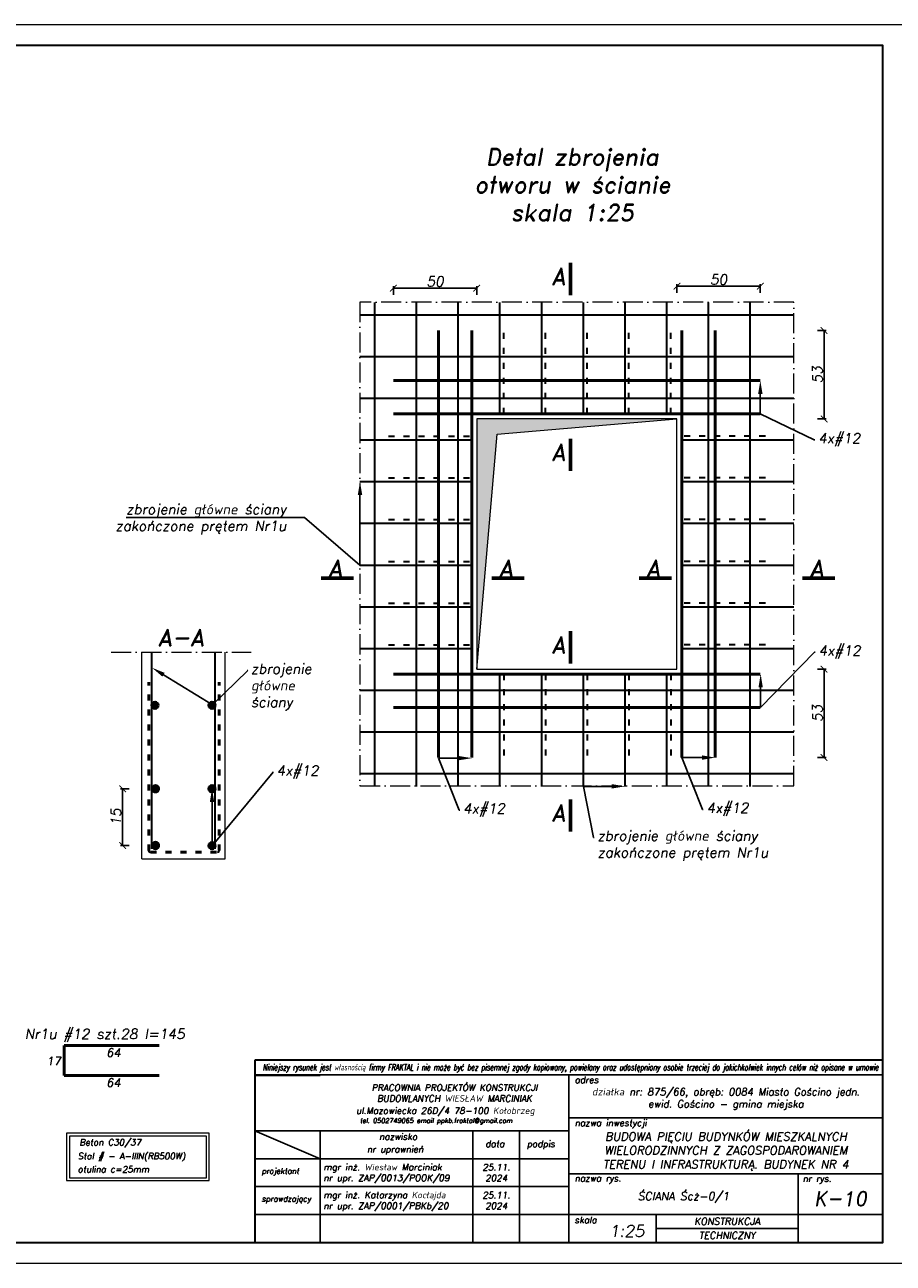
# Model space of a CAD drawing. Header units: millimetres. Extents: x 295948 to 312016, y 6878 to 18016.
# Tile 41 of 252: x 302089 to 302610, y 12818 to 13561. Entities that reach past the tile are written whole.
import ezdxf
from ezdxf import colors
from ezdxf.entities.mleader import LeaderData, LeaderLine
from ezdxf.math import Vec2, Vec3

# ---------------------------------------------------------------- set-up
doc = ezdxf.new("R2010")
doc.units = ezdxf.units.MM
doc.linetypes.add('ACAD_ISO03W100', pattern=[30, 12, -18])
doc.linetypes.add('ACAD_ISO10W100', pattern=[18, 12, -3, 0, -3])
for name, color, linetype, lineweight in [('konstrukcja', 3, 'Continuous', 35), ('konstrukcja fundamenty', 6, 'ACAD_ISO10W100', 35), ('konstrukcja wymiary', 1, 'Continuous', 13), ('opisy', 2, 'Continuous', 18), ('osie', 5, 'ACAD_ISO10W100', 13), ('zbrojenie', 4, 'Continuous', 50), ('zbrojenie płyty', 141, 'Continuous', 35), ('ściany konstrukcja', 85, 'Continuous', 20)]:
    doc.layers.add(name, color=color, linetype=linetype, lineweight=lineweight)
doc.layers.add('tabelka', color=5, linetype='Continuous')
doc.layers.add('Wymiary', color=7, linetype='Continuous')
doc.styles.add('KONSTRUKCJA', font='romand.shx', dxfattribs={"oblique": 10})
doc.styles.add('konstrukcja3', font='romand.shx', dxfattribs={"oblique": 10, "height": 6})
doc.styles.add('mój opis', font='romand.shx', dxfattribs={"oblique": 20})
doc.styles.get("Standard").update_dxf_attribs({"font": 'romand.shx', "oblique": 10})
doc.dimstyles.new('125', dxfattribs={"dimtxt": 6, "dimasz": 4, "dimexe": 1.25, "dimexo": 0.625, "dimgap": 1, "dimtad": 1, "dimdec": 0, "dimtxsty": 'konstrukcja3', "dimblk": 'ARCHTICK', "dimcen": 2.5, "dimadec": 0, "dimazin": 0, "dimtfac": 1, "dimtdec": 0, "dimtix": 1, "dimtmove": 0, "dimatfit": 3, "dimfxl": 4, "dimfxlon": 1, "dimarcsym": 0})

# ---------------------------------------------------------------- blocks, each defined once
blk = doc.blocks.new('_ArchTick')
at = {"color": 0, "linetype": 'ByBlock', "lineweight": 13, "const_width": 0.15}
blk.add_lwpolyline([(-0.5, -0.5), (0.5, 0.5)], dxfattribs=at)
blk = doc.blocks.new('*D1797')
at = {"layer": 'Defpoints', "color": 0, "transparency": 16777216}
for p in [(302530.36, 13403.98), (302480.36, 13324.34), (302530.36, 13327.34)]:
    blk.add_point(p, dxfattribs=at)
at = {"layer": 'konstrukcja wymiary', "color": 0, "lineweight": -2, "transparency": 16777216}
for p, q in [((302480.36, 13399.98), (302480.36, 13405.23)), ((302480.36, 13403.98), (302530.36, 13403.98)), ((302530.36, 13399.98), (302530.36, 13405.23))]:
    blk.add_line(p, q, dxfattribs=at)
at = {"layer": 'konstrukcja wymiary', "color": 0, "lineweight": -2, "transparency": 16777216, "xscale": 4, "yscale": 4, "zscale": 4, "rotation": 180}
blk.add_blockref('_ArchTick', (302480.36, 13403.98), dxfattribs=at)
at = {"layer": 'konstrukcja wymiary', "color": 0, "lineweight": -2, "transparency": 16777216, "xscale": 4, "yscale": 4, "zscale": 4}
blk.add_blockref('_ArchTick', (302530.36, 13403.98), dxfattribs=at)
at = {"layer": 'konstrukcja wymiary', "color": 0, "transparency": 16777216, "insert": (302505.36, 13407.98), "char_height": 6, "attachment_point": 5, "style": 'konstrukcja3'}
blk.add_mtext('50', dxfattribs=at)
blk = doc.blocks.new('*D1798')
at = {"layer": 'Defpoints', "color": 0, "transparency": 16777216}
for p in [(302360.36, 13402.78), (302310.36, 13327.34), (302360.36, 13324.34)]:
    blk.add_point(p, dxfattribs=at)
at = {"layer": 'konstrukcja wymiary', "color": 0, "lineweight": -2, "transparency": 16777216}
for p, q in [((302310.36, 13398.78), (302310.36, 13404.03)), ((302310.36, 13402.78), (302360.36, 13402.78)), ((302360.36, 13398.78), (302360.36, 13404.03))]:
    blk.add_line(p, q, dxfattribs=at)
at = {"layer": 'konstrukcja wymiary', "color": 0, "lineweight": -2, "transparency": 16777216, "xscale": 4, "yscale": 4, "zscale": 4, "rotation": 180}
blk.add_blockref('_ArchTick', (302310.36, 13402.78), dxfattribs=at)
at = {"layer": 'konstrukcja wymiary', "color": 0, "lineweight": -2, "transparency": 16777216, "xscale": 4, "yscale": 4, "zscale": 4}
blk.add_blockref('_ArchTick', (302360.36, 13402.78), dxfattribs=at)
at = {"layer": 'konstrukcja wymiary', "color": 0, "transparency": 16777216, "insert": (302335.36, 13406.78), "char_height": 6, "attachment_point": 5, "style": 'konstrukcja3'}
blk.add_mtext('50', dxfattribs=at)
blk = doc.blocks.new('*D1799')
at = {"layer": 'Defpoints', "color": 0, "transparency": 16777216}
for p in [(302483.36, 13377.34), (302568.56, 13377.34), (302480.36, 13324.34)]:
    blk.add_point(p, dxfattribs=at)
at = {"layer": 'konstrukcja wymiary', "color": 0, "lineweight": -2, "transparency": 16777216}
for p, q in [((302564.56, 13377.34), (302569.81, 13377.34)), ((302568.56, 13324.34), (302568.56, 13377.34)), ((302564.56, 13324.34), (302569.81, 13324.34))]:
    blk.add_line(p, q, dxfattribs=at)
at = {"layer": 'konstrukcja wymiary', "color": 0, "lineweight": -2, "transparency": 16777216, "xscale": 4, "yscale": 4, "zscale": 4}
for p, rotation in [((302568.56, 13377.34), 90), ((302568.56, 13324.34), 270)]:
    blk.add_blockref('_ArchTick', p, dxfattribs=dict(at, rotation=rotation))
at = {"layer": 'konstrukcja wymiary', "color": 0, "transparency": 16777216, "insert": (302564.56, 13350.84), "char_height": 6, "attachment_point": 5, "rotation": 90, "style": 'konstrukcja3'}
blk.add_mtext('53', dxfattribs=at)
blk = doc.blocks.new('*D1778')
at = {"layer": 'Defpoints', "color": 0, "transparency": 16777216}
for p in [(302480.36, 13174.34), (302503.36, 13121.34), (302568.56, 13121.34)]:
    blk.add_point(p, dxfattribs=at)
at = {"layer": 'konstrukcja wymiary', "color": 0, "lineweight": -2, "transparency": 16777216}
for p, q in [((302564.56, 13174.34), (302569.81, 13174.34)), ((302568.56, 13174.34), (302568.56, 13121.34)), ((302564.56, 13121.34), (302569.81, 13121.34))]:
    blk.add_line(p, q, dxfattribs=at)
at = {"layer": 'konstrukcja wymiary', "color": 0, "lineweight": -2, "transparency": 16777216, "xscale": 4, "yscale": 4, "zscale": 4}
for p, rotation in [((302568.56, 13174.34), 90), ((302568.56, 13121.34), 270)]:
    blk.add_blockref('_ArchTick', p, dxfattribs=dict(at, rotation=rotation))
at = {"layer": 'konstrukcja wymiary', "color": 0, "transparency": 16777216, "insert": (302564.56, 13147.84), "char_height": 6, "attachment_point": 5, "rotation": 90, "style": 'konstrukcja3'}
blk.add_mtext('53', dxfattribs=at)
blk = doc.blocks.new('*D1793')
at = {"layer": 'Defpoints', "color": 0, "transparency": 16777216}
for p in [(302148.07, 13102.66), (302167.72, 13102.66), (302167.72, 13068.65)]:
    blk.add_point(p, dxfattribs=at)
at = {"layer": 'konstrukcja wymiary', "color": 0, "lineweight": -2, "transparency": 16777216}
for p, q in [((302152.07, 13102.66), (302146.82, 13102.66)), ((302148.07, 13068.65), (302148.07, 13102.66)), ((302152.07, 13068.65), (302146.82, 13068.65))]:
    blk.add_line(p, q, dxfattribs=at)
at = {"layer": 'konstrukcja wymiary', "color": 0, "lineweight": -2, "transparency": 16777216, "xscale": 4, "yscale": 4, "zscale": 4}
for p, rotation in [((302148.07, 13102.66), 90), ((302148.07, 13068.65), 270)]:
    blk.add_blockref('_ArchTick', p, dxfattribs=dict(at, rotation=rotation))
at = {"layer": 'konstrukcja wymiary', "color": 0, "transparency": 16777216, "insert": (302144.07, 13085.66), "char_height": 6, "attachment_point": 5, "rotation": 90, "style": 'konstrukcja3'}
blk.add_mtext('15', dxfattribs=at)

msp = doc.modelspace()

# ---------------------------------------------------------------- hatches: boundary and pattern name
at = {"layer": 'konstrukcja wymiary'}
msp.add_hatch(color=256, dxfattribs=at).paths.add_polyline_path([(302372.666, 13315.324), (302480.364, 13324.339), (302360.364, 13324.339), (302360.364, 13174.339)])
at = {"layer": 'zbrojenie'}
for points in [[(302167.47, 13150.773, 1), (302167.47, 13154.613, 1)], [(302201.626, 13150.773, -1), (302201.626, 13154.613, -1)], [(302165.804, 13102.665, 1), (302169.644, 13102.665, 1)], [(302199.734, 13102.665, 1), (302203.574, 13102.665, 1)], [(302165.804, 13068.646, -1), (302169.644, 13068.646, -1)], [(302199.734, 13068.508, -1), (302203.574, 13068.508, -1)]]:
    msp.add_hatch(color=256, dxfattribs=at).paths.add_polyline_path(points)

# ---------------------------------------------------------------- linework, layer by layer
msp.add_line((302227.394, 12930.642), (302266.429, 12930.642))
at = {"layer": 'konstrukcja'}
msp.add_lwpolyline([(301578.785, 12830.687), (302603.785, 12830.687), (302603.785, 13548.187), (301578.785, 13548.187)], close=True, dxfattribs=at)
at = {"layer": 'konstrukcja fundamenty', "linetype": 'Continuous'}
for p, q in [((302603.785, 12939.836), (302227.394, 12939.836)), ((302227.394, 12939.836), (302227.394, 12830.687)), ((302227.394, 12931.058), (302227.394, 12830.687))]:
    msp.add_line(p, q, dxfattribs=at)
at = {"layer": 'konstrukcja wymiary'}
for p, q in [((302372.666, 13315.324), (302480.364, 13324.339)), ((302360.364, 13174.339), (302372.666, 13315.324))]:
    msp.add_line(p, q, dxfattribs=at)
for points in [[(301566.285, 12818.187), (302616.285, 12818.187), (302616.285, 13560.687), (301566.285, 13560.687)], [(302114.491, 12867.741), (302200.029, 12867.741), (302200.029, 12896.137), (302114.491, 12896.137)], [(302116.171, 12869.421), (302198.349, 12869.421), (302198.349, 12894.457), (302116.171, 12894.457)]]:
    msp.add_lwpolyline(points, close=True, dxfattribs=at)
at = {"layer": 'osie'}
msp.add_line((302141.222, 13184.516), (302225.067, 13184.516), dxfattribs=at)
msp.add_lwpolyline([(302290.364, 13104.339), (302550.364, 13104.339), (302550.364, 13394.339), (302290.364, 13394.339)], close=True, dxfattribs=at)
at = {"layer": 'tabelka', "color": 2, "linetype": 'ByBlock'}
for p, q in [((302603.785, 12931.058), (302227.394, 12931.058)), ((302603.785, 12931.058), (302227.394, 12931.058)), ((302415.589, 12931.058), (302415.589, 12830.687)), ((302415.589, 12931.058), (302415.589, 12830.687)), ((302603.785, 12931.058), (302603.785, 12830.687)), ((302603.785, 12931.058), (302603.785, 12830.687)), ((302415.589, 12905.284), (302603.785, 12905.284)), ((302227.394, 12897.601), (302415.589, 12897.601)), ((302227.394, 12897.601), (302266.56, 12880.873)), ((302227.394, 12897.601), (302415.589, 12897.601)), ((302227.394, 12897.601), (302266.56, 12880.873)), ((302266.56, 12897.601), (302266.56, 12830.687)), ((302266.56, 12897.601), (302266.56, 12830.687)), ((302358.043, 12897.601), (302358.043, 12830.687)), ((302358.043, 12897.601), (302358.043, 12830.687)), ((302386.075, 12897.601), (302386.075, 12830.687)), ((302227.394, 12880.873), (302415.589, 12880.873)), ((302227.394, 12880.873), (302415.589, 12880.873)), ((302415.589, 12871.816), (302603.785, 12871.816)), ((302415.589, 12871.816), (302603.785, 12871.816)), ((302553.027, 12871.816), (302553.027, 12830.687)), ((302553.027, 12871.816), (302553.027, 12830.687)), ((302227.394, 12864.144), (302415.589, 12864.144)), ((302227.394, 12864.144), (302415.589, 12864.144)), ((302227.394, 12847.416), (302603.785, 12847.416)), ((302227.394, 12847.416), (302553.027, 12847.416)), ((302467.866, 12847.416), (302467.866, 12830.687)), ((302467.866, 12847.416), (302467.866, 12830.687)), ((302467.866, 12839.052), (302553.027, 12839.052)), ((302227.394, 12830.687), (302603.785, 12830.687)), ((302227.394, 12830.687), (302603.785, 12830.687)), ((302269.215, 12830.687), (302603.785, 12830.687)), ((302269.215, 12830.687), (302603.785, 12830.687))]:
    msp.add_line(p, q, dxfattribs=at)
at = {"layer": 'Wymiary', "lineweight": 60}
for p, q in [((302416.543, 13417.907), (302416.543, 13398.567)), ((302416.543, 13312.525), (302416.543, 13293.185)), ((302267.139, 13228.816), (302286.479, 13228.816)), ((302369.451, 13228.816), (302388.791, 13228.816)), ((302457.729, 13228.816), (302477.069, 13228.816)), ((302555.74, 13228.816), (302575.08, 13228.816)), ((302416.543, 13197.054), (302416.543, 13177.714)), ((302416.543, 13096.305), (302416.543, 13076.964))]:
    msp.add_line(p, q, dxfattribs=at)
at = {"layer": 'zbrojenie'}
for p, q in [((302337.364, 13121.339), (302337.364, 13377.339)), ((302357.364, 13121.339), (302357.364, 13377.339)), ((302483.364, 13121.339), (302483.364, 13377.339)), ((302503.364, 13121.339), (302503.364, 13377.339)), ((302310.364, 13347.339), (302530.364, 13347.339)), ((302310.364, 13327.339), (302530.364, 13327.339)), ((302310.364, 13171.339), (302530.364, 13171.339)), ((302310.364, 13151.339), (302530.364, 13151.339)), ((302170.018, 12948.751), (302113.084, 12948.751)), ((302113.084, 12948.751), (302113.084, 12930.751)), ((302113.084, 12930.751), (302170.018, 12930.751))]:
    msp.add_line(p, q, dxfattribs=at)
at = {"layer": 'zbrojenie', "linetype": 'ACAD_ISO03W100', "ltscale": 0.3}
for p, q in [((302163.682, 13065.585), (302163.682, 13166.624)), ((302205.962, 13065.585), (302205.962, 13166.624)), ((302164.682, 13064.585), (302204.962, 13064.585))]:
    msp.add_line(p, q, dxfattribs=at)
at = {"layer": 'zbrojenie'}
for centre in [(302167.47, 13152.693), (302201.626, 13152.693), (302167.724, 13102.665), (302201.654, 13102.665), (302167.724, 13068.646), (302201.654, 13068.508)]:
    msp.add_circle(centre, 1.92, dxfattribs=at)
at = {"layer": 'zbrojenie płyty', "ltscale": 0.5}
for p, q in [((302299.28, 13104.097), (302299.28, 13394.097)), ((302324.28, 13104.097), (302324.28, 13394.097)), ((302349.28, 13104.097), (302349.28, 13394.097)), ((302374.28, 13327.339), (302374.28, 13394.097)), ((302399.28, 13327.339), (302399.28, 13394.097)), ((302424.28, 13327.339), (302424.28, 13394.097)), ((302449.28, 13327.339), (302449.28, 13394.097)), ((302474.28, 13327.339), (302474.28, 13394.097)), ((302499.28, 13104.097), (302499.28, 13394.097)), ((302524.28, 13104.097), (302524.28, 13394.097)), ((302290.364, 13386.788), (302550.364, 13386.788)), ((302290.364, 13361.788), (302550.364, 13361.788)), ((302290.364, 13336.788), (302550.364, 13336.788)), ((302290.364, 13311.788), (302357.364, 13311.788)), ((302483.364, 13311.788), (302550.364, 13311.788)), ((302290.364, 13286.788), (302357.364, 13286.788)), ((302483.364, 13286.788), (302550.364, 13286.788)), ((302290.364, 13261.788), (302357.364, 13261.788)), ((302483.364, 13261.788), (302550.364, 13261.788)), ((302290.364, 13236.788), (302357.364, 13236.788)), ((302483.364, 13236.788), (302550.364, 13236.788)), ((302290.364, 13211.788), (302357.364, 13211.788)), ((302483.364, 13211.788), (302550.364, 13211.788)), ((302165.585, 13066.624), (302165.585, 13184.516)), ((302203.585, 13066.624), (302203.585, 13184.516)), ((302290.364, 13186.788), (302357.364, 13186.788)), ((302483.364, 13186.788), (302550.364, 13186.788)), ((302374.28, 13104.097), (302374.28, 13171.339)), ((302399.28, 13104.097), (302399.28, 13171.339)), ((302424.28, 13104.097), (302424.28, 13171.339)), ((302449.28, 13104.097), (302449.28, 13171.339)), ((302474.28, 13104.097), (302474.28, 13171.339)), ((302290.364, 13161.788), (302550.364, 13161.788)), ((302290.364, 13136.788), (302550.364, 13136.788)), ((302290.364, 13111.788), (302550.364, 13111.788))]:
    msp.add_line(p, q, dxfattribs=at)
at = {"layer": 'zbrojenie płyty', "linetype": 'ACAD_ISO03W100', "ltscale": 0.3}
for p, q in [((302376.621, 13327.409), (302376.621, 13378.072)), ((302401.621, 13327.409), (302401.621, 13378.072)), ((302426.621, 13327.409), (302426.621, 13378.072)), ((302451.621, 13327.409), (302451.621, 13378.072)), ((302476.621, 13327.409), (302476.621, 13378.072)), ((302307.364, 13313.996), (302358.027, 13313.996)), ((302533.364, 13313.996), (302482.701, 13313.996)), ((302307.364, 13288.996), (302358.027, 13288.996)), ((302533.364, 13288.996), (302482.701, 13288.996)), ((302307.364, 13263.996), (302358.027, 13263.996)), ((302533.364, 13263.996), (302482.701, 13263.996)), ((302307.364, 13238.996), (302358.027, 13238.996)), ((302533.364, 13238.996), (302482.701, 13238.996)), ((302307.364, 13213.996), (302358.027, 13213.996)), ((302533.364, 13213.996), (302482.701, 13213.996)), ((302307.364, 13188.996), (302358.027, 13188.996)), ((302533.364, 13188.996), (302482.701, 13188.996)), ((302376.621, 13171.269), (302376.621, 13120.606)), ((302401.621, 13171.269), (302401.621, 13120.606)), ((302426.621, 13171.269), (302426.621, 13120.606)), ((302451.621, 13171.269), (302451.621, 13120.606)), ((302476.621, 13171.269), (302476.621, 13120.606))]:
    msp.add_line(p, q, dxfattribs=at)
at = {"layer": 'zbrojenie płyty', "ltscale": 0.5}
for centre, start, end in [((302164.546, 13065.721), 180, 270), ((302164.682, 13065.585), 180, 270), ((302204.962, 13065.585), 270, 0)]:
    msp.add_arc(centre, 1, start, end, dxfattribs=at)
at = {"layer": 'ściany konstrukcja'}
for p, q in [((302159.585, 13060.624), (302159.585, 13184.516)), ((302209.585, 13060.624), (302209.585, 13184.516)), ((302159.585, 13060.624), (302209.585, 13060.624))]:
    msp.add_line(p, q, dxfattribs=at)
msp.add_lwpolyline([(302360.364, 13174.339), (302480.364, 13174.339), (302480.364, 13324.339), (302360.364, 13324.339)], close=True, dxfattribs=at)

# ---------------------------------------------------------------- texts
at = {"insert": (302231.984, 12937.608), "char_height": 3.801927, "width": 361.1286, "attachment_point": 1}
msp.add_mtext('{\\Fsimplex|c238;\\W0.6;Niniejszy rysunek jest własnością firmy FRAKTAL i nie może być bez pisemnej zgody kopiowany, powielany oraz udostępniony osobie trzeciej do jakichkolwiek innych celów niż opisane w umowie}', dxfattribs=at)
at = {"style": 'mój opis'}
for s, insert, char_height, width, attachment_point in [('{\\Q10;adres}', (302419.043, 12930.097), 3.87233, 191.63894, 1), ('\\pxqc;{\\Q10;PRACOWNIA PROJEKTÓW KONSTRUKCJI\\PBUDOWLANYCH WIESŁAW MARCINIAK}', (302251.187, 12925.368), 3.87233, 191.63894, 1), ('\\pxqc;{\\Q10;działka nr: 875/66, obręb: 0084 Miasto Gościno jedn. ewid. Gościno - gmina miejska }', (302509.687, 12916.613), 4.33333, 188.19538, 5), ('{\\Q10;ul.Mazowiecka 26D/4 78-100 Kołobrzeg\\P\\pxql;\\H0.85511x; \\H0.85714x;tel. 0502749065 email ppkb.fraktal@gmail.com}', (302287.992, 12911.574), 3.87233, 191.63894, 1), ('{\\Q10;nazwa inwestycji}', (302419.043, 12904.322), 3.87233, 191.63894, 1), ('\\pxsm1,qc;{\\Q10;BUDOWA PIĘCIU BUDYNKÓW MIESZKALNYCH WIELORODZINNYCH Z ZAGOSPODAROWANIEM TERENU I INFRASTRUKTURĄ. BUDYNEK NR 4}', (302509.687, 12885.22), 4.999995, 188.19538, 5), ('{\\Q10;nazwisko}', (302301.822, 12896.032), 3.87233, 191.63894, 1), ('{\\Q10;data}', (302365.496, 12891.729), 3.87233, 191.63894, 1), ('{\\Q10;podpis}', (302390.401, 12891.729), 3.87233, 191.63894, 1), ('{\\Q10;nr uprawnień}', (302294.513, 12888.518), 3.87233, 191.63894, 1), ('\\pxt20;{\\Q10;projektant}', (302231.418, 12875.164), 3.31128, 191.63894, 1), ('{\\Q10;mgr inż. Wiesław Marciniak}', (302268.44, 12877.758), 3.87233, 191.63894, 1), ('{\\Q10;25.11.\\P2024}', (302372.059, 12872.509), 3.87233, 28.03215, 5), ('\\A1;{\\Q10;nr upr. ZAP/0013/POOK/09}', (302268.44, 12871.282), 3.87233, 191.63894, 1), ('{\\Q10;nazwa rys.}', (302419.043, 12870.977), 3.86666, 191.63894, 1), ('{\\Q10;nr rys.}', (302555.743, 12870.87), 3.87233, 191.63894, 1), ('{\\Q10;mgr inż. Katarzyna Kocłajda}', (302268.44, 12861.029), 3.87233, 191.63894, 1), ('{\\Q10;25.11.\\P2024}', (302372.059, 12855.78), 3.87233, 28.03215, 5), ('\\pxqc;{\\Q10;ŚCIANA Ścż-0/1}', (302484.308, 12857.625), 4.79999, 137.43732, 5), ('{\\Q10;K-10}', (302578.406, 12856.936), 8.62312, 50.75806, 5), ('\\pxt20;{\\Q10;sprawdzający}', (302231.418, 12858.435), 3.31128, 191.63894, 1), ('\\A1;{\\Q10;nr upr. ZAP/0001/PBKb/20}', (302268.44, 12854.553), 3.87233, 191.63894, 1), ('{\\Q10;skala}', (302418.974, 12846.042), 3.87233, 191.63894, 1), ('{\\Q10;KONSTRUKCJA}', (302510.446, 12843.234), 4.18212, 85.16082, 5), ('{\\Q10;1:25}', (302439.748, 12841.041), 7.04061, 191.63894, 1), ('{\\Q10;TECHNICZNY}', (302510.446, 12834.87), 4.18212, 85.16082, 5)]:
    msp.add_mtext(s, dxfattribs=dict(at, insert=insert, char_height=char_height, width=width, attachment_point=attachment_point))
at = {"layer": 'opisy', "style": 'KONSTRUKCJA'}
for s, insert, char_height, width, attachment_point in [('\\pxqc;{\\H0.66667x;Detal zbrojenia \\Potworu w ścianie\\Pskala 1:25}', (302179.53, 13486.44), 15, 476.29759, 1), ('Nr1u #12 szt.28 l=145', (302137.375, 12954.632), 6, 166.44856, 5), ('17', (302106.653, 12939.398), 5, 72.84674, 5), ('64', (302142.537, 12944.449), 5, 72.84674, 5), ('64', (302142.537, 12926.449), 5, 72.84674, 5), ('Beton C30/37', (302122.178, 12892.567), 3.78, 119.54237, 1), ('Stal # - A-IIIN(RB500W) ', (302121.192, 12884.294), 3.78, 119.54237, 1), ('otulina c=25mm', (302121.162, 12876.41), 3.78, 119.54237, 1)]:
    msp.add_mtext(s, dxfattribs=dict(at, insert=insert, char_height=char_height, width=width, attachment_point=attachment_point))
at = {"layer": 'opisy', "attachment_point": 1}
for s, insert, char_height, width in [('A', (302405.052, 13414.867), 10, 12.85085), ('A', (302405.052, 13309.486), 10, 12.85085), ('A', (302271.277, 13239.836), 10, 12.85085), ('A', (302373.589, 13239.836), 10, 12.85085), ('A', (302461.867, 13239.836), 10, 12.85085), ('A', (302559.878, 13239.836), 10, 12.85085), ('\\pxqc;{\\H0.66667x;A-A}', (301944.952, 13198.243), 15, 476.29759), ('A', (302405.052, 13194.015), 10, 12.85085), ('A', (302405.052, 13093.265), 10, 12.85085)]:
    msp.add_mtext(s, dxfattribs=dict(at, insert=insert, char_height=char_height, width=width))

# ---------------------------------------------------------------- dimensions: what is measured, and where the dimension line sits
at = {"layer": 'konstrukcja wymiary'}
for base, p1, p2, picture, middle in [((302360.364, 13402.784), (302310.364, 13327.339), (302360.364, 13324.339), '*D1798', (302335.364, 13406.784)), ((302530.364, 13403.983), (302480.364, 13324.339), (302530.364, 13327.339), '*D1797', (302505.364, 13407.983))]:
    dim = msp.add_linear_dim(base=base, p1=p1, p2=p2, dimstyle='125', override={"dimtmove": 1}, dxfattribs=at)
    dim.commit()
    dim.dimension.update_dxf_attribs({"geometry": picture, "text_midpoint": middle})
for base, p1, p2, picture, middle in [((302568.555, 13377.339), (302480.364, 13324.339), (302483.364, 13377.339), '*D1799', (302564.555, 13350.839)), ((302568.555, 13121.339), (302480.364, 13174.339), (302503.364, 13121.339), '*D1778', (302564.555, 13147.839))]:
    dim = msp.add_linear_dim(base=base, p1=p1, p2=p2, angle=90, dimstyle='125', override={"dimtmove": 1}, dxfattribs=at)
    dim.commit()
    dim.dimension.update_dxf_attribs({"geometry": picture, "text_midpoint": middle})
dim = msp.add_linear_dim(base=(302148.071, 13102.665), p1=(302167.724, 13068.646), p2=(302167.724, 13102.665), angle=90, text='15', dimstyle='125', override={"dimtmove": 1}, dxfattribs=at)
dim.commit()
dim.dimension.update_dxf_attribs({"geometry": '*D1793', "text_midpoint": (302144.071, 13085.655)})

# ---------------------------------------------------------------- leaders
ml = msp.add_multileader_mtext('Standard', dxfattribs=at)
ml.set_content('4x#12', color=256, style='KONSTRUKCJA')
ml.set_leader_properties()
ml.build(insert=Vec2(0, 0))
ml.multileader.update_dxf_attribs({"text_right_attachment_type": 6, "dogleg_length": 0.36, "arrow_head_size": 8})
ctx = ml.context
ctx.base_point, ctx.char_height, ctx.arrow_head_size, ctx.plane_origin = Vec3(302563.092, 13311.779), 6, 8, Vec3(302590.646, 13331.713)
ctx.right_attachment = 6
notes = []
notes.append((ctx, [(1, (1, 1, 0), (302562.732, 13311.779), (1, 0), 0.36, [(0, [(302530.364, 13347.339), (302530.364, 13327.339), (302562.732, 13311.779)], 0, [])])]))
ctx.mtext.insert, ctx.mtext.flow_direction = Vec3(302565.092, 13315.779), 5
ml = msp.add_multileader_mtext('Standard', dxfattribs=at)
ml.set_content('zbrojenie główne ściany \\Pzakończone prętem Nr1u', color=256, style='KONSTRUKCJA')
ml.set_leader_properties()
ml.build(insert=Vec2(0, 0))
ml.multileader.update_dxf_attribs({"text_right_attachment_type": 6, "dogleg_length": 0.36, "arrow_head_size": 8})
ctx = ml.context
ctx.base_point, ctx.char_height, ctx.arrow_head_size, ctx.plane_origin = Vec3(302134.293, 13269.188), 6, 8, Vec3(302172.738, 13269.469)
ctx.right_attachment, ctx.text_align_type = 6, 2
notes.append((ctx, [(0, (1, 1, 0), (302257.073, 13265.188), (-1, 0), 0.36, [(0, [(302290.364, 13286.788), (302290.364, 13236.788), (302257.073, 13265.188)], 0, [])])]))
ctx.mtext.insert, ctx.mtext.alignment, ctx.mtext.flow_direction = Vec3(302246.132, 13273.188), 3, 5
ml = msp.add_multileader_mtext('Standard', dxfattribs=at)
ml.set_content('4x#12', color=256, style='KONSTRUKCJA')
ml.set_leader_properties()
ml.build(insert=Vec2(0, 0))
ml.multileader.update_dxf_attribs({"text_right_attachment_type": 6, "dogleg_length": 0.36, "arrow_head_size": 8})
ctx = ml.context
ctx.base_point, ctx.char_height, ctx.arrow_head_size, ctx.plane_origin = Vec3(302563.291, 13184.495), 6, 8, Vec3(302590.845, 13155.764)
ctx.right_attachment = 6
notes.append((ctx, [(1, (1, 1, 0), (302562.931, 13184.495), (1, 0), 0.36, [(0, [(302530.562, 13171.391), (302530.562, 13151.391), (302562.931, 13184.495)], 0, [])])]))
ctx.mtext.insert, ctx.mtext.flow_direction = Vec3(302565.291, 13188.495), 5
ml = msp.add_multileader_mtext('Standard', dxfattribs=at)
ml.set_content('zbrojenie \\Pgłówne \\Pściany', color=256, style='KONSTRUKCJA')
ml.set_leader_properties()
ml.build(insert=Vec2(0, 0))
ml.multileader.update_dxf_attribs({"text_right_attachment_type": 6, "dogleg_length": 0.36, "arrow_head_size": 8})
ctx = ml.context
ctx.base_point, ctx.char_height, ctx.arrow_head_size, ctx.plane_origin = Vec3(302223.023, 13173.593), 6, 8, Vec3(302238.843, 13173.022)
ctx.right_attachment = 6
notes.append((ctx, [(1, (1, 1, 0), (302222.663, 13173.593), (1, 0), 0.36, [(0, [(302165.745, 13175.176), (302201.929, 13153.047), (302223.023, 13173.593)], 0, [])])]))
ctx.mtext.insert, ctx.mtext.flow_direction = Vec3(302225.023, 13177.593), 5
ml = msp.add_multileader_mtext('Standard', dxfattribs=at)
ml.set_content('4x#12', color=256, style='KONSTRUKCJA')
ml.set_leader_properties()
ml.build(insert=Vec2(0, 0))
ml.multileader.update_dxf_attribs({"text_right_attachment_type": 6, "dogleg_length": 0.36, "arrow_head_size": 8})
ctx = ml.context
ctx.base_point, ctx.char_height, ctx.arrow_head_size, ctx.plane_origin = Vec3(302350.13, 13089.864), 6, 8, Vec3(302377.685, 13103.683)
ctx.right_attachment = 6
notes.append((ctx, [(1, (1, 1, 0), (302349.77, 13089.864), (1, 0), 0.36, [(0, [(302357.371, 13121.004), (302337.371, 13121.004), (302349.77, 13089.864)], 0, [])])]))
ctx.mtext.insert, ctx.mtext.width, ctx.mtext.flow_direction = Vec3(302352.13, 13093.864), 7.47438, 5
ml = msp.add_multileader_mtext('Standard', dxfattribs=at)
ml.set_content('4x#12', color=256, style='KONSTRUKCJA')
ml.set_leader_properties()
ml.build(insert=Vec2(0, 0))
ml.multileader.update_dxf_attribs({"text_right_attachment_type": 6, "dogleg_length": 0.36, "arrow_head_size": 8})
ctx = ml.context
ctx.base_point, ctx.char_height, ctx.arrow_head_size, ctx.plane_origin = Vec3(302496.123, 13090.199), 6, 8, Vec3(302523.677, 13104.018)
ctx.right_attachment = 6
notes.append((ctx, [(1, (1, 1, 0), (302495.763, 13090.199), (1, 0), 0.36, [(0, [(302503.364, 13121.339), (302483.364, 13121.339), (302495.763, 13090.199)], 0, [])])]))
ctx.mtext.insert, ctx.mtext.width, ctx.mtext.flow_direction = Vec3(302498.123, 13094.199), 5.79041, 5
ml = msp.add_multileader_mtext('Standard', dxfattribs=at)
ml.set_content('4x#12', color=256, style='KONSTRUKCJA')
ml.set_leader_properties()
ml.build(insert=Vec2(0, 0))
ml.multileader.update_dxf_attribs({"text_right_attachment_type": 6, "dogleg_length": 0.36, "arrow_head_size": 8})
ctx = ml.context
ctx.base_point, ctx.char_height, ctx.arrow_head_size, ctx.plane_origin = Vec3(302238.386, 13112.571), 6, 8, Vec3(302254.206, 13112)
ctx.right_attachment = 6
notes.append((ctx, [(1, (1, 1, 0), (302238.026, 13112.571), (1, 0), 0.36, [(0, [(302201.654, 13102.665), (302201.654, 13068.508), (302238.386, 13112.571)], 0, [])])]))
ctx.mtext.insert, ctx.mtext.width, ctx.mtext.flow_direction = Vec3(302240.386, 13116.571), 35.81865, 5
ml = msp.add_multileader_mtext('Standard', dxfattribs=at)
ml.set_content('zbrojenie główne ściany \\Pzakończone prętem Nr1u', color=256, style='KONSTRUKCJA')
ml.set_leader_properties()
ml.build(insert=Vec2(0, 0))
ml.multileader.update_dxf_attribs({"text_right_attachment_type": 6, "dogleg_length": 0.36, "arrow_head_size": 8})
ctx = ml.context
ctx.base_point, ctx.char_height, ctx.arrow_head_size, ctx.plane_origin = Vec3(302430.738, 13073.483), 6, 8, Vec3(302469.182, 13073.764)
ctx.right_attachment = 6
notes.append((ctx, [(1, (1, 1, 0), (302430.378, 13073.483), (1, 0), 0.36, [(0, [(302449.28, 13104.097), (302424.28, 13104.097), (302430.378, 13073.483)], 0, [])])]))
ctx.mtext.insert, ctx.mtext.flow_direction = Vec3(302432.738, 13077.483), 5
for ctx, leaders in notes:
    for number, flags, end, landing, length, lines in leaders:
        leader = LeaderData()
        leader.index, (leader.has_last_leader_line, leader.has_dogleg_vector, leader.attachment_direction) = number, flags
        leader.last_leader_point, leader.dogleg_vector, leader.dogleg_length = Vec3(end), Vec3(landing), length
        for number, points, colour, breaks in lines:
            line = LeaderLine()
            line.index, line.vertices, line.color, line.breaks = number, Vec3.list(points), colors.encode_raw_color(colour), breaks
            leader.lines.append(line)
        ctx.leaders.append(leader)

doc.saveas('drawing.dxf')
